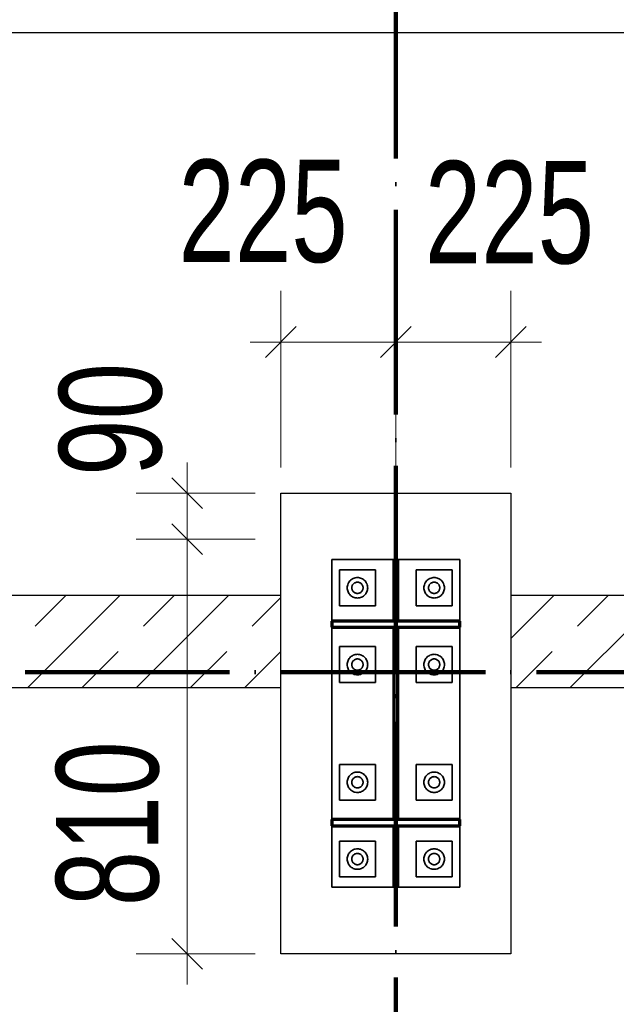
# Model space of a CAD drawing. Header units: millimetres. Extents: x 0 to 60000, y 0 to 29700.
# Tile 61 of 86: x 23349 to 24516, y 21126 to 23050. Entities that reach past the tile are written whole.
import ezdxf

# ---------------------------------------------------------------- set-up
doc = ezdxf.new("R2010")
doc.units = ezdxf.units.MM
for name, pattern in [('ALL_S16', [170, 100, -70]), ('STRICHPUNKT2_S11', [500, 400, -50, 0, -50]), ('STRICHPUNKT2_S5', [1100, 800, -100, 100, -100]), ('VERDECKT2_S2', [270, 200, -70])]:
    doc.linetypes.add(name, pattern=pattern)
for name, color, linetype, lineweight in [('AS_Blachy', 7, 'Continuous', 25), ('Ogólne', 7, 'Continuous', 25), ('Osie', 30, 'STRICHPUNKT2_S5', 18), ('Standard', 7, 'Continuous', 25), ('Ściana nośna', 7, 'Continuous', 70)]:
    doc.layers.add(name, color=color, linetype=linetype, lineweight=lineweight)
doc.styles.add('ARIAL', font='ARIAL.TTF')

msp = doc.modelspace()

# ---------------------------------------------------------------- linework, layer by layer
at = {"layer": 'AS_Blachy', "color": 30, "linetype": 'Continuous', "lineweight": 70, "transparency": 33554687}
for p, q in [((23960, 21874.8), (23960, 21862.8)), ((24210, 21874.8), (23960, 21874.8)), ((24210, 21862.8), (24210, 21874.8)), ((23960, 21862.8), (24081, 21862.8)), ((24081, 21862.8), (24081, 21486.8)), ((24089, 21862.8), (24210, 21862.8)), ((24089, 21486.8), (24089, 21862.8)), ((23960, 21486.8), (23960, 21474.8)), ((24081, 21486.8), (23960, 21486.8)), ((23960, 21474.8), (24210, 21474.8)), ((24210, 21486.8), (24089, 21486.8)), ((24210, 21474.8), (24210, 21486.8))]:
    msp.add_line(p, q, dxfattribs=at)
at = {"layer": 'Ogólne', "color": 4, "linetype": 'Continuous', "lineweight": 13, "transparency": 33554687}
for p, q in [((23860, 22420), (23860, 22520)), ((24085, 22420), (24085, 22520)), ((24310, 22420), (24310, 22520)), ((23830, 22390), (23890, 22450)), ((24055, 22390), (24115, 22450)), ((24280, 22390), (24340, 22450)), ((23860, 22420), (23800, 22420)), ((23860, 22420), (23860, 22320)), ((23860, 22420), (24085, 22420)), ((24085, 22420), (24085, 22320)), ((24085, 22420), (24085, 22174.8)), ((24085, 22420), (24310, 22420)), ((24310, 22420), (24310, 22320)), ((24310, 22420), (24310, 22174.8)), ((24310, 22420), (24370, 22420)), ((23677, 22124.8), (23677, 22184.8)), ((23707, 22094.8), (23647, 22154.8)), ((23677, 22124.8), (23577, 22124.8)), ((23677, 22124.8), (23777, 22124.8)), ((23677, 22124.8), (23810, 22124.8)), ((23677, 22034.7), (23677, 22124.8)), ((23707, 22004.7), (23647, 22064.7)), ((23677, 22034.7), (23577, 22034.7)), ((23677, 22034.7), (23777, 22034.7)), ((23677, 22034.7), (23810, 22034.7)), ((23677, 21224.8), (23677, 22034.7)), ((23707, 21194.8), (23647, 21254.8)), ((23677, 21224.8), (23577, 21224.8)), ((23677, 21224.8), (23777, 21224.8)), ((23677, 21224.8), (23677, 21164.8))]:
    msp.add_line(p, q, dxfattribs=at)
for points in [[(23860, 22420), (23860, 22347.6), (23860, 22347.6), (23860, 22174.8)], [(23677, 21224.8), (23736.9, 21224.8), (23736.9, 21224.8), (23810, 21224.8)]]:
    msp.add_lwpolyline(points, dxfattribs=at)
at = {"layer": 'Osie', "color": 1, "linetype": 'STRICHPUNKT2_S11', "lineweight": 140, "transparency": 33554687}
for p, q in [((24085, 4274.8), (24085, 25274.8)), ((3356, 21774.8), (44814, 21774.8))]:
    msp.add_line(p, q, dxfattribs=at)
at = {"layer": 'Standard', "color": 3, "linetype": 'Continuous', "lineweight": 25, "transparency": 33554687}
for p, q in [((23185, 23024.8), (24985, 23024.8)), ((23860, 21924.8), (23860, 22124.8)), ((23860, 22124.8), (24310, 22124.8)), ((24310, 22124.8), (24310, 21924.8)), ((23860, 21224.8), (23860, 21744.8)), ((24310, 21744.8), (24310, 21224.8)), ((24310, 21224.8), (23860, 21224.8))]:
    msp.add_line(p, q, dxfattribs=at)
at = {"layer": 'Standard', "color": 8, "linetype": 'Continuous', "lineweight": 35, "transparency": 33554687}
for p, q in [((23960, 21874.8), (23960, 21994.8)), ((23960, 21994.8), (24080, 21994.8)), ((24080, 21994.8), (24080, 21914.8)), ((24080, 21994.8), (24090, 21994.8)), ((24090, 21994.8), (24210, 21994.8)), ((24090, 21994.8), (24090, 21914.8)), ((24210, 21994.8), (24210, 21874.8)), ((23975, 21904.8), (23975, 21974.8)), ((23975, 21974.8), (24045, 21974.8)), ((24045, 21974.8), (24045, 21904.8)), ((24125, 21904.8), (24125, 21974.8)), ((24125, 21974.8), (24195, 21974.8)), ((24195, 21974.8), (24195, 21904.8)), ((24007.7, 21950.5), (24006.6, 21950.2)), ((24008.8, 21950.7), (24007.7, 21950.5)), ((24010, 21950.8), (24008.8, 21950.7)), ((24011.1, 21950.7), (24010, 21950.8)), ((24012.3, 21950.5), (24011.1, 21950.7)), ((24013.4, 21950.2), (24012.3, 21950.5)), ((24157.7, 21950.5), (24156.6, 21950.2)), ((24158.8, 21950.7), (24157.7, 21950.5)), ((24160, 21950.8), (24158.8, 21950.7)), ((24161.1, 21950.7), (24160, 21950.8)), ((24162.3, 21950.5), (24161.1, 21950.7)), ((24163.4, 21950.2), (24162.3, 21950.5)), ((23999.2, 21942.1), (23999, 21940.9)), ((23999, 21940.9), (23999, 21939.8)), ((23999, 21939.8), (23999, 21938.6)), ((23999, 21938.6), (23999.2, 21937.5)), ((23999.5, 21943.2), (23999.2, 21942.1)), ((23999.2, 21937.5), (23999.5, 21936.4)), ((23999.9, 21944.2), (23999.5, 21943.2)), ((23999.5, 21936.4), (23999.9, 21935.3)), ((24000.5, 21945.3), (23999.9, 21944.2)), ((23999.9, 21935.3), (24000.5, 21934.3)), ((24001.1, 21946.2), (24000.5, 21945.3)), ((24000.5, 21934.3), (24001.1, 21933.3)), ((24001.8, 21947.1), (24001.1, 21946.2)), ((24001.1, 21933.3), (24001.8, 21932.4)), ((24002.6, 21947.9), (24001.8, 21947.1)), ((24001.8, 21932.4), (24002.6, 21931.6)), ((24003.5, 21948.7), (24002.6, 21947.9)), ((24002.6, 21931.6), (24003.5, 21930.9)), ((24004.5, 21949.3), (24003.5, 21948.7)), ((24005.5, 21949.8), (24004.5, 21949.3)), ((24006.6, 21950.2), (24005.5, 21949.8)), ((24014.5, 21949.8), (24013.4, 21950.2)), ((24015.5, 21949.3), (24014.5, 21949.8)), ((24016.4, 21948.7), (24015.5, 21949.3)), ((24017.3, 21947.9), (24016.4, 21948.7)), ((24016.4, 21930.9), (24017.3, 21931.6)), ((24018.2, 21947.1), (24017.3, 21947.9)), ((24017.3, 21931.6), (24018.2, 21932.4)), ((24018.9, 21946.2), (24018.2, 21947.1)), ((24018.2, 21932.4), (24018.9, 21933.3)), ((24019.5, 21945.3), (24018.9, 21946.2)), ((24018.9, 21933.3), (24019.5, 21934.3)), ((24020, 21944.2), (24019.5, 21945.3)), ((24019.5, 21934.3), (24020, 21935.3)), ((24020.4, 21943.2), (24020, 21944.2)), ((24020, 21935.3), (24020.4, 21936.4)), ((24020.7, 21942.1), (24020.4, 21943.2)), ((24020.4, 21936.4), (24020.7, 21937.5)), ((24020.9, 21940.9), (24020.7, 21942.1)), ((24020.7, 21937.5), (24020.9, 21938.6)), ((24021, 21939.8), (24020.9, 21940.9)), ((24020.9, 21938.6), (24021, 21939.8)), ((24149.2, 21942.1), (24149, 21940.9)), ((24149, 21940.9), (24149, 21939.8)), ((24149, 21939.8), (24149, 21938.6)), ((24149, 21938.6), (24149.2, 21937.5)), ((24149.5, 21943.2), (24149.2, 21942.1)), ((24149.2, 21937.5), (24149.5, 21936.4)), ((24149.9, 21944.2), (24149.5, 21943.2)), ((24149.5, 21936.4), (24149.9, 21935.3)), ((24150.5, 21945.3), (24149.9, 21944.2)), ((24149.9, 21935.3), (24150.5, 21934.3)), ((24151.1, 21946.2), (24150.5, 21945.3)), ((24150.5, 21934.3), (24151.1, 21933.3)), ((24151.8, 21947.1), (24151.1, 21946.2)), ((24151.1, 21933.3), (24151.8, 21932.4)), ((24152.6, 21947.9), (24151.8, 21947.1)), ((24151.8, 21932.4), (24152.6, 21931.6)), ((24153.5, 21948.7), (24152.6, 21947.9)), ((24152.6, 21931.6), (24153.5, 21930.9)), ((24154.5, 21949.3), (24153.5, 21948.7)), ((24155.5, 21949.8), (24154.5, 21949.3)), ((24156.6, 21950.2), (24155.5, 21949.8)), ((24164.4, 21949.8), (24163.4, 21950.2)), ((24165.5, 21949.3), (24164.4, 21949.8)), ((24166.4, 21948.7), (24165.5, 21949.3)), ((24167.3, 21947.9), (24166.4, 21948.7)), ((24166.4, 21930.9), (24167.3, 21931.6)), ((24168.2, 21947.1), (24167.3, 21947.9)), ((24167.3, 21931.6), (24168.2, 21932.4)), ((24168.9, 21946.2), (24168.2, 21947.1)), ((24168.2, 21932.4), (24168.9, 21933.3)), ((24169.5, 21945.3), (24168.9, 21946.2)), ((24168.9, 21933.3), (24169.5, 21934.3)), ((24170, 21944.2), (24169.5, 21945.3)), ((24169.5, 21934.3), (24170, 21935.3)), ((24170.4, 21943.2), (24170, 21944.2)), ((24170, 21935.3), (24170.4, 21936.4)), ((24170.7, 21942.1), (24170.4, 21943.2)), ((24170.4, 21936.4), (24170.7, 21937.5)), ((24170.9, 21940.9), (24170.7, 21942.1)), ((24170.7, 21937.5), (24170.9, 21938.6)), ((24171, 21939.8), (24170.9, 21940.9)), ((24170.9, 21938.6), (24171, 21939.8)), ((24003.5, 21930.9), (24004.5, 21930.2)), ((24004.5, 21930.2), (24005.5, 21929.7)), ((24005.5, 21929.7), (24006.6, 21929.3)), ((24006.6, 21929.3), (24007.7, 21929)), ((24007.7, 21929), (24008.8, 21928.8)), ((24008.8, 21928.8), (24010, 21928.8)), ((24010, 21928.8), (24011.1, 21928.8)), ((24011.1, 21928.8), (24012.3, 21929)), ((24012.3, 21929), (24013.4, 21929.3)), ((24013.4, 21929.3), (24014.5, 21929.7)), ((24014.5, 21929.7), (24015.5, 21930.2)), ((24015.5, 21930.2), (24016.4, 21930.9)), ((24080, 21914.8), (24080, 21874.8)), ((24080, 21914.8), (24090, 21914.8)), ((24090, 21914.8), (24090, 21874.8)), ((24153.5, 21930.9), (24154.5, 21930.2)), ((24154.5, 21930.2), (24155.5, 21929.7)), ((24155.5, 21929.7), (24156.6, 21929.3)), ((24156.6, 21929.3), (24157.7, 21929)), ((24157.7, 21929), (24158.8, 21928.8)), ((24158.8, 21928.8), (24160, 21928.8)), ((24160, 21928.8), (24161.1, 21928.8)), ((24161.1, 21928.8), (24162.3, 21929)), ((24162.3, 21929), (24163.4, 21929.3)), ((24163.4, 21929.3), (24164.4, 21929.7)), ((24164.4, 21929.7), (24165.5, 21930.2)), ((24165.5, 21930.2), (24166.4, 21930.9)), ((24045, 21904.8), (23975, 21904.8)), ((24195, 21904.8), (24125, 21904.8)), ((23960, 21486.8), (23960, 21862.8)), ((24210, 21862.8), (24210, 21486.8)), ((23975, 21754.8), (23975, 21824.8)), ((23975, 21824.8), (24045, 21824.8)), ((24045, 21824.8), (24045, 21754.8)), ((24125, 21754.8), (24125, 21824.8)), ((24125, 21824.8), (24195, 21824.8)), ((24195, 21824.8), (24195, 21754.8)), ((24001.8, 21797.1), (24001.1, 21796.2)), ((24002.6, 21797.9), (24001.8, 21797.1)), ((24003.5, 21798.7), (24002.6, 21797.9)), ((24004.5, 21799.3), (24003.5, 21798.7)), ((24005.5, 21799.8), (24004.5, 21799.3)), ((24006.6, 21800.2), (24005.5, 21799.8)), ((24007.7, 21800.5), (24006.6, 21800.2)), ((24008.8, 21800.7), (24007.7, 21800.5)), ((24010, 21800.8), (24008.8, 21800.7)), ((24011.1, 21800.7), (24010, 21800.8)), ((24012.3, 21800.5), (24011.1, 21800.7)), ((24013.4, 21800.2), (24012.3, 21800.5)), ((24014.5, 21799.8), (24013.4, 21800.2)), ((24015.5, 21799.3), (24014.5, 21799.8)), ((24016.4, 21798.7), (24015.5, 21799.3)), ((24017.3, 21797.9), (24016.4, 21798.7)), ((24018.2, 21797.1), (24017.3, 21797.9)), ((24018.9, 21796.2), (24018.2, 21797.1)), ((24151.8, 21797.1), (24151.1, 21796.2)), ((24152.6, 21797.9), (24151.8, 21797.1)), ((24153.5, 21798.7), (24152.6, 21797.9)), ((24154.5, 21799.3), (24153.5, 21798.7)), ((24155.5, 21799.8), (24154.5, 21799.3)), ((24156.6, 21800.2), (24155.5, 21799.8)), ((24157.7, 21800.5), (24156.6, 21800.2)), ((24158.8, 21800.7), (24157.7, 21800.5)), ((24160, 21800.8), (24158.8, 21800.7)), ((24161.1, 21800.7), (24160, 21800.8)), ((24162.3, 21800.5), (24161.1, 21800.7)), ((24163.4, 21800.2), (24162.3, 21800.5)), ((24164.4, 21799.8), (24163.4, 21800.2)), ((24165.5, 21799.3), (24164.4, 21799.8)), ((24166.4, 21798.7), (24165.5, 21799.3)), ((24167.3, 21797.9), (24166.4, 21798.7)), ((24168.2, 21797.1), (24167.3, 21797.9)), ((24168.9, 21796.2), (24168.2, 21797.1)), ((23999.2, 21792.1), (23999, 21790.9)), ((23999, 21790.9), (23999, 21789.8)), ((23999, 21789.8), (23999, 21788.6)), ((23999, 21788.6), (23999.2, 21787.5)), ((23999.5, 21793.2), (23999.2, 21792.1)), ((23999.2, 21787.5), (23999.5, 21786.4)), ((23999.9, 21794.2), (23999.5, 21793.2)), ((23999.5, 21786.4), (23999.9, 21785.3)), ((24000.5, 21795.3), (23999.9, 21794.2)), ((23999.9, 21785.3), (24000.5, 21784.3)), ((24001.1, 21796.2), (24000.5, 21795.3)), ((24000.5, 21784.3), (24001.1, 21783.3)), ((24001.1, 21783.3), (24001.8, 21782.4)), ((24001.8, 21782.4), (24002.6, 21781.6)), ((24002.6, 21781.6), (24003.5, 21780.9)), ((24003.5, 21780.9), (24004.5, 21780.2)), ((24004.5, 21780.2), (24005.5, 21779.7)), ((24005.5, 21779.7), (24006.6, 21779.3)), ((24006.6, 21779.3), (24007.7, 21779)), ((24007.7, 21779), (24008.8, 21778.8)), ((24008.8, 21778.8), (24010, 21778.8)), ((24010, 21778.8), (24011.1, 21778.8)), ((24011.1, 21778.8), (24012.3, 21779)), ((24012.3, 21779), (24013.4, 21779.3)), ((24013.4, 21779.3), (24014.5, 21779.7)), ((24014.5, 21779.7), (24015.5, 21780.2)), ((24015.5, 21780.2), (24016.4, 21780.9)), ((24016.4, 21780.9), (24017.3, 21781.6)), ((24017.3, 21781.6), (24018.2, 21782.4)), ((24018.2, 21782.4), (24018.9, 21783.3)), ((24019.5, 21795.3), (24018.9, 21796.2)), ((24018.9, 21783.3), (24019.5, 21784.3)), ((24020, 21794.2), (24019.5, 21795.3)), ((24019.5, 21784.3), (24020, 21785.3)), ((24020.4, 21793.2), (24020, 21794.2)), ((24020, 21785.3), (24020.4, 21786.4)), ((24020.7, 21792.1), (24020.4, 21793.2)), ((24020.4, 21786.4), (24020.7, 21787.5)), ((24020.9, 21790.9), (24020.7, 21792.1)), ((24020.7, 21787.5), (24020.9, 21788.6)), ((24021, 21789.8), (24020.9, 21790.9)), ((24020.9, 21788.6), (24021, 21789.8)), ((24149.2, 21792.1), (24149, 21790.9)), ((24149, 21790.9), (24149, 21789.8)), ((24149, 21789.8), (24149, 21788.6)), ((24149, 21788.6), (24149.2, 21787.5)), ((24149.5, 21793.2), (24149.2, 21792.1)), ((24149.2, 21787.5), (24149.5, 21786.4)), ((24149.9, 21794.2), (24149.5, 21793.2)), ((24149.5, 21786.4), (24149.9, 21785.3)), ((24150.5, 21795.3), (24149.9, 21794.2)), ((24149.9, 21785.3), (24150.5, 21784.3)), ((24151.1, 21796.2), (24150.5, 21795.3)), ((24150.5, 21784.3), (24151.1, 21783.3)), ((24151.1, 21783.3), (24151.8, 21782.4)), ((24151.8, 21782.4), (24152.6, 21781.6)), ((24152.6, 21781.6), (24153.5, 21780.9)), ((24153.5, 21780.9), (24154.5, 21780.2)), ((24154.5, 21780.2), (24155.5, 21779.7)), ((24155.5, 21779.7), (24156.6, 21779.3)), ((24156.6, 21779.3), (24157.7, 21779)), ((24157.7, 21779), (24158.8, 21778.8)), ((24158.8, 21778.8), (24160, 21778.8)), ((24160, 21778.8), (24161.1, 21778.8)), ((24161.1, 21778.8), (24162.3, 21779)), ((24162.3, 21779), (24163.4, 21779.3)), ((24163.4, 21779.3), (24164.4, 21779.7)), ((24164.4, 21779.7), (24165.5, 21780.2)), ((24165.5, 21780.2), (24166.4, 21780.9)), ((24166.4, 21780.9), (24167.3, 21781.6)), ((24167.3, 21781.6), (24168.2, 21782.4)), ((24168.2, 21782.4), (24168.9, 21783.3)), ((24169.5, 21795.3), (24168.9, 21796.2)), ((24168.9, 21783.3), (24169.5, 21784.3)), ((24170, 21794.2), (24169.5, 21795.3)), ((24169.5, 21784.3), (24170, 21785.3)), ((24170.4, 21793.2), (24170, 21794.2)), ((24170, 21785.3), (24170.4, 21786.4)), ((24170.7, 21792.1), (24170.4, 21793.2)), ((24170.4, 21786.4), (24170.7, 21787.5)), ((24170.9, 21790.9), (24170.7, 21792.1)), ((24170.7, 21787.5), (24170.9, 21788.6)), ((24171, 21789.8), (24170.9, 21790.9)), ((24170.9, 21788.6), (24171, 21789.8)), ((24045, 21754.8), (23975, 21754.8)), ((24195, 21754.8), (24125, 21754.8)), ((23975, 21524.8), (23975, 21594.8)), ((23975, 21594.8), (24045, 21594.8)), ((24045, 21594.8), (24045, 21524.8)), ((24125, 21524.8), (24125, 21594.8)), ((24125, 21594.8), (24195, 21594.8)), ((24195, 21594.8), (24195, 21524.8)), ((24001.1, 21566.2), (24000.5, 21565.3)), ((24001.8, 21567.1), (24001.1, 21566.2)), ((24002.6, 21568), (24001.8, 21567.1)), ((24003.5, 21568.7), (24002.6, 21568)), ((24004.5, 21569.3), (24003.5, 21568.7)), ((24005.5, 21569.8), (24004.5, 21569.3)), ((24006.6, 21570.2), (24005.5, 21569.8)), ((24007.7, 21570.5), (24006.6, 21570.2)), ((24008.8, 21570.7), (24007.7, 21570.5)), ((24010, 21570.8), (24008.8, 21570.7)), ((24011.1, 21570.7), (24010, 21570.8)), ((24012.3, 21570.5), (24011.1, 21570.7)), ((24013.4, 21570.2), (24012.3, 21570.5)), ((24014.5, 21569.8), (24013.4, 21570.2)), ((24015.5, 21569.3), (24014.5, 21569.8)), ((24016.4, 21568.7), (24015.5, 21569.3)), ((24017.3, 21568), (24016.4, 21568.7)), ((24018.2, 21567.1), (24017.3, 21568)), ((24018.9, 21566.2), (24018.2, 21567.1)), ((24019.5, 21565.3), (24018.9, 21566.2)), ((24151.1, 21566.2), (24150.5, 21565.3)), ((24151.8, 21567.1), (24151.1, 21566.2)), ((24152.6, 21568), (24151.8, 21567.1)), ((24153.5, 21568.7), (24152.6, 21568)), ((24154.5, 21569.3), (24153.5, 21568.7)), ((24155.5, 21569.8), (24154.5, 21569.3)), ((24156.6, 21570.2), (24155.5, 21569.8)), ((24157.7, 21570.5), (24156.6, 21570.2)), ((24158.8, 21570.7), (24157.7, 21570.5)), ((24160, 21570.8), (24158.8, 21570.7)), ((24161.1, 21570.7), (24160, 21570.8)), ((24162.3, 21570.5), (24161.1, 21570.7)), ((24163.4, 21570.2), (24162.3, 21570.5)), ((24164.4, 21569.8), (24163.4, 21570.2)), ((24165.5, 21569.3), (24164.4, 21569.8)), ((24166.4, 21568.7), (24165.5, 21569.3)), ((24167.3, 21568), (24166.4, 21568.7)), ((24168.2, 21567.1), (24167.3, 21568)), ((24168.9, 21566.2), (24168.2, 21567.1)), ((24169.5, 21565.3), (24168.9, 21566.2)), ((23999.2, 21562.1), (23999, 21560.9)), ((23999, 21560.9), (23999, 21559.8)), ((23999, 21559.8), (23999, 21558.6)), ((23999, 21558.6), (23999.2, 21557.5)), ((23999.5, 21563.2), (23999.2, 21562.1)), ((23999.2, 21557.5), (23999.5, 21556.4)), ((23999.9, 21564.2), (23999.5, 21563.2)), ((23999.5, 21556.4), (23999.9, 21555.3)), ((24000.5, 21565.3), (23999.9, 21564.2)), ((23999.9, 21555.3), (24000.5, 21554.3)), ((24000.5, 21554.3), (24001.1, 21553.3)), ((24001.1, 21553.3), (24001.8, 21552.4)), ((24001.8, 21552.4), (24002.6, 21551.6)), ((24002.6, 21551.6), (24003.5, 21550.9)), ((24003.5, 21550.9), (24004.5, 21550.2)), ((24004.5, 21550.2), (24005.5, 21549.7)), ((24005.5, 21549.7), (24006.6, 21549.3)), ((24006.6, 21549.3), (24007.7, 21549)), ((24007.7, 21549), (24008.8, 21548.8)), ((24008.8, 21548.8), (24010, 21548.8)), ((24010, 21548.8), (24011.1, 21548.8)), ((24011.1, 21548.8), (24012.3, 21549)), ((24012.3, 21549), (24013.4, 21549.3)), ((24013.4, 21549.3), (24014.5, 21549.7)), ((24014.5, 21549.7), (24015.5, 21550.2)), ((24015.5, 21550.2), (24016.4, 21550.9)), ((24016.4, 21550.9), (24017.3, 21551.6)), ((24017.3, 21551.6), (24018.2, 21552.4)), ((24018.2, 21552.4), (24018.9, 21553.3)), ((24018.9, 21553.3), (24019.5, 21554.3)), ((24020, 21564.2), (24019.5, 21565.3)), ((24019.5, 21554.3), (24020, 21555.3)), ((24020.4, 21563.2), (24020, 21564.2)), ((24020, 21555.3), (24020.4, 21556.4)), ((24020.7, 21562.1), (24020.4, 21563.2)), ((24020.4, 21556.4), (24020.7, 21557.5)), ((24020.9, 21560.9), (24020.7, 21562.1)), ((24020.7, 21557.5), (24020.9, 21558.6)), ((24021, 21559.8), (24020.9, 21560.9)), ((24020.9, 21558.6), (24021, 21559.8)), ((24149.2, 21562.1), (24149, 21560.9)), ((24149, 21560.9), (24149, 21559.8)), ((24149, 21559.8), (24149, 21558.6)), ((24149, 21558.6), (24149.2, 21557.5)), ((24149.5, 21563.2), (24149.2, 21562.1)), ((24149.2, 21557.5), (24149.5, 21556.4)), ((24149.9, 21564.2), (24149.5, 21563.2)), ((24149.5, 21556.4), (24149.9, 21555.3)), ((24150.5, 21565.3), (24149.9, 21564.2)), ((24149.9, 21555.3), (24150.5, 21554.3)), ((24150.5, 21554.3), (24151.1, 21553.3)), ((24151.1, 21553.3), (24151.8, 21552.4)), ((24151.8, 21552.4), (24152.6, 21551.6)), ((24152.6, 21551.6), (24153.5, 21550.9)), ((24153.5, 21550.9), (24154.5, 21550.2)), ((24154.5, 21550.2), (24155.5, 21549.7)), ((24155.5, 21549.7), (24156.6, 21549.3)), ((24156.6, 21549.3), (24157.7, 21549)), ((24157.7, 21549), (24158.8, 21548.8)), ((24158.8, 21548.8), (24160, 21548.8)), ((24160, 21548.8), (24161.1, 21548.8)), ((24161.1, 21548.8), (24162.3, 21549)), ((24162.3, 21549), (24163.4, 21549.3)), ((24163.4, 21549.3), (24164.4, 21549.7)), ((24164.4, 21549.7), (24165.5, 21550.2)), ((24165.5, 21550.2), (24166.4, 21550.9)), ((24166.4, 21550.9), (24167.3, 21551.6)), ((24167.3, 21551.6), (24168.2, 21552.4)), ((24168.2, 21552.4), (24168.9, 21553.3)), ((24168.9, 21553.3), (24169.5, 21554.3)), ((24170, 21564.2), (24169.5, 21565.3)), ((24169.5, 21554.3), (24170, 21555.3)), ((24170.4, 21563.2), (24170, 21564.2)), ((24170, 21555.3), (24170.4, 21556.4)), ((24170.7, 21562.1), (24170.4, 21563.2)), ((24170.4, 21556.4), (24170.7, 21557.5)), ((24170.9, 21560.9), (24170.7, 21562.1)), ((24170.7, 21557.5), (24170.9, 21558.6)), ((24171, 21559.8), (24170.9, 21560.9)), ((24170.9, 21558.6), (24171, 21559.8)), ((24045, 21524.8), (23975, 21524.8)), ((24195, 21524.8), (24125, 21524.8)), ((23960, 21354.8), (23960, 21474.8)), ((24080, 21474.8), (24080, 21434.8)), ((24090, 21474.8), (24090, 21434.8)), ((24210, 21474.8), (24210, 21354.8)), ((23975, 21374.8), (23975, 21444.8)), ((23975, 21444.8), (24045, 21444.8)), ((24045, 21444.8), (24045, 21374.8)), ((24080, 21434.8), (24080, 21354.8)), ((24080, 21434.8), (24090, 21434.8)), ((24090, 21434.8), (24090, 21354.8)), ((24125, 21374.8), (24125, 21444.8)), ((24125, 21444.8), (24195, 21444.8)), ((24195, 21444.8), (24195, 21374.8)), ((23999.2, 21412.1), (23999, 21410.9)), ((23999.5, 21413.2), (23999.2, 21412.1)), ((23999.9, 21414.2), (23999.5, 21413.2)), ((24000.5, 21415.3), (23999.9, 21414.2)), ((24001.1, 21416.2), (24000.5, 21415.3)), ((24001.8, 21417.1), (24001.1, 21416.2)), ((24002.6, 21417.9), (24001.8, 21417.1)), ((24003.5, 21418.7), (24002.6, 21417.9)), ((24004.5, 21419.3), (24003.5, 21418.7)), ((24005.5, 21419.8), (24004.5, 21419.3)), ((24006.6, 21420.2), (24005.5, 21419.8)), ((24007.7, 21420.5), (24006.6, 21420.2)), ((24008.8, 21420.7), (24007.7, 21420.5)), ((24010, 21420.8), (24008.8, 21420.7)), ((24011.1, 21420.7), (24010, 21420.8)), ((24012.3, 21420.5), (24011.1, 21420.7)), ((24013.4, 21420.2), (24012.3, 21420.5)), ((24014.5, 21419.8), (24013.4, 21420.2)), ((24015.5, 21419.3), (24014.5, 21419.8)), ((24016.4, 21418.7), (24015.5, 21419.3)), ((24017.3, 21417.9), (24016.4, 21418.7)), ((24018.2, 21417.1), (24017.3, 21417.9)), ((24018.9, 21416.2), (24018.2, 21417.1)), ((24019.5, 21415.3), (24018.9, 21416.2)), ((24020, 21414.2), (24019.5, 21415.3)), ((24020.4, 21413.2), (24020, 21414.2)), ((24020.7, 21412.1), (24020.4, 21413.2)), ((24020.9, 21410.9), (24020.7, 21412.1)), ((24149.2, 21412.1), (24149, 21410.9)), ((24149.5, 21413.2), (24149.2, 21412.1)), ((24149.9, 21414.2), (24149.5, 21413.2)), ((24150.5, 21415.3), (24149.9, 21414.2)), ((24151.1, 21416.2), (24150.5, 21415.3)), ((24151.8, 21417.1), (24151.1, 21416.2)), ((24152.6, 21417.9), (24151.8, 21417.1)), ((24153.5, 21418.7), (24152.6, 21417.9)), ((24154.5, 21419.3), (24153.5, 21418.7)), ((24155.5, 21419.8), (24154.5, 21419.3)), ((24156.6, 21420.2), (24155.5, 21419.8)), ((24157.7, 21420.5), (24156.6, 21420.2)), ((24158.8, 21420.7), (24157.7, 21420.5)), ((24160, 21420.8), (24158.8, 21420.7)), ((24161.1, 21420.7), (24160, 21420.8)), ((24162.3, 21420.5), (24161.1, 21420.7)), ((24163.4, 21420.2), (24162.3, 21420.5)), ((24164.4, 21419.8), (24163.4, 21420.2)), ((24165.5, 21419.3), (24164.4, 21419.8)), ((24166.4, 21418.7), (24165.5, 21419.3)), ((24167.3, 21417.9), (24166.4, 21418.7)), ((24168.2, 21417.1), (24167.3, 21417.9)), ((24168.9, 21416.2), (24168.2, 21417.1)), ((24169.5, 21415.3), (24168.9, 21416.2)), ((24170, 21414.2), (24169.5, 21415.3)), ((24170.4, 21413.2), (24170, 21414.2)), ((24170.7, 21412.1), (24170.4, 21413.2)), ((24170.9, 21410.9), (24170.7, 21412.1)), ((23999, 21410.9), (23999, 21409.8)), ((23999, 21409.8), (23999, 21408.6)), ((23999, 21408.6), (23999.2, 21407.5)), ((23999.2, 21407.5), (23999.5, 21406.4)), ((23999.5, 21406.4), (23999.9, 21405.3)), ((23999.9, 21405.3), (24000.5, 21404.3)), ((24000.5, 21404.3), (24001.1, 21403.3)), ((24001.1, 21403.3), (24001.8, 21402.4)), ((24001.8, 21402.4), (24002.6, 21401.6)), ((24002.6, 21401.6), (24003.5, 21400.9)), ((24003.5, 21400.9), (24004.5, 21400.2)), ((24004.5, 21400.2), (24005.5, 21399.7)), ((24005.5, 21399.7), (24006.6, 21399.3)), ((24006.6, 21399.3), (24007.7, 21399)), ((24007.7, 21399), (24008.8, 21398.8)), ((24008.8, 21398.8), (24010, 21398.8)), ((24010, 21398.8), (24011.1, 21398.8)), ((24011.1, 21398.8), (24012.3, 21399)), ((24012.3, 21399), (24013.4, 21399.3)), ((24013.4, 21399.3), (24014.5, 21399.7)), ((24014.5, 21399.7), (24015.5, 21400.2)), ((24015.5, 21400.2), (24016.4, 21400.9)), ((24016.4, 21400.9), (24017.3, 21401.6)), ((24017.3, 21401.6), (24018.2, 21402.4)), ((24018.2, 21402.4), (24018.9, 21403.3)), ((24018.9, 21403.3), (24019.5, 21404.3)), ((24019.5, 21404.3), (24020, 21405.3)), ((24020, 21405.3), (24020.4, 21406.4)), ((24020.4, 21406.4), (24020.7, 21407.5)), ((24020.7, 21407.5), (24020.9, 21408.6)), ((24021, 21409.8), (24020.9, 21410.9)), ((24020.9, 21408.6), (24021, 21409.8)), ((24149, 21410.9), (24149, 21409.8)), ((24149, 21409.8), (24149, 21408.6)), ((24149, 21408.6), (24149.2, 21407.5)), ((24149.2, 21407.5), (24149.5, 21406.4)), ((24149.5, 21406.4), (24149.9, 21405.3)), ((24149.9, 21405.3), (24150.5, 21404.3)), ((24150.5, 21404.3), (24151.1, 21403.3)), ((24151.1, 21403.3), (24151.8, 21402.4)), ((24151.8, 21402.4), (24152.6, 21401.6)), ((24152.6, 21401.6), (24153.5, 21400.9)), ((24153.5, 21400.9), (24154.5, 21400.2)), ((24154.5, 21400.2), (24155.5, 21399.7)), ((24155.5, 21399.7), (24156.6, 21399.3)), ((24156.6, 21399.3), (24157.7, 21399)), ((24157.7, 21399), (24158.8, 21398.8)), ((24158.8, 21398.8), (24160, 21398.8)), ((24160, 21398.8), (24161.1, 21398.8)), ((24161.1, 21398.8), (24162.3, 21399)), ((24162.3, 21399), (24163.4, 21399.3)), ((24163.4, 21399.3), (24164.4, 21399.7)), ((24164.4, 21399.7), (24165.5, 21400.2)), ((24165.5, 21400.2), (24166.4, 21400.9)), ((24166.4, 21400.9), (24167.3, 21401.6)), ((24167.3, 21401.6), (24168.2, 21402.4)), ((24168.2, 21402.4), (24168.9, 21403.3)), ((24168.9, 21403.3), (24169.5, 21404.3)), ((24169.5, 21404.3), (24170, 21405.3)), ((24170, 21405.3), (24170.4, 21406.4)), ((24170.4, 21406.4), (24170.7, 21407.5)), ((24170.7, 21407.5), (24170.9, 21408.6)), ((24171, 21409.8), (24170.9, 21410.9)), ((24170.9, 21408.6), (24171, 21409.8)), ((24045, 21374.8), (23975, 21374.8)), ((24195, 21374.8), (24125, 21374.8)), ((24080, 21354.8), (23960, 21354.8)), ((24080, 21354.8), (24090, 21354.8)), ((24210, 21354.8), (24090, 21354.8))]:
    msp.add_line(p, q, dxfattribs=at)
at = {"layer": 'Standard', "color": 8, "linetype": 'VERDECKT2_S2', "lineweight": 35, "transparency": 33554687}
for p, q in [((23993.8, 21951.5), (23992.7, 21949.8)), ((23995.1, 21953.1), (23993.8, 21951.5)), ((23996.6, 21954.6), (23995.1, 21953.1)), ((23998.2, 21956), (23996.6, 21954.6)), ((24000, 21957.1), (23998.2, 21956)), ((24001.8, 21958), (24000, 21957.1)), ((24003.8, 21958.8), (24001.8, 21958)), ((24005.8, 21959.3), (24003.8, 21958.8)), ((24007.9, 21959.7), (24005.8, 21959.3)), ((24010, 21959.8), (24007.9, 21959.7)), ((24012.1, 21959.7), (24010, 21959.8)), ((24014.1, 21959.3), (24012.1, 21959.7)), ((24016.2, 21958.8), (24014.1, 21959.3)), ((24018.1, 21958), (24016.2, 21958.8)), ((24020, 21957.1), (24018.1, 21958)), ((24021.7, 21956), (24020, 21957.1)), ((24023.4, 21954.6), (24021.7, 21956)), ((24024.8, 21953.1), (24023.4, 21954.6)), ((24026.2, 21951.5), (24024.8, 21953.1)), ((24027.3, 21949.8), (24026.2, 21951.5)), ((24143.8, 21951.5), (24142.7, 21949.8)), ((24145.1, 21953.1), (24143.8, 21951.5)), ((24146.6, 21954.6), (24145.1, 21953.1)), ((24148.2, 21956), (24146.6, 21954.6)), ((24150, 21957.1), (24148.2, 21956)), ((24151.8, 21958), (24150, 21957.1)), ((24153.8, 21958.8), (24151.8, 21958)), ((24155.8, 21959.3), (24153.8, 21958.8)), ((24157.9, 21959.7), (24155.8, 21959.3)), ((24160, 21959.8), (24157.9, 21959.7)), ((24162.1, 21959.7), (24160, 21959.8)), ((24164.1, 21959.3), (24162.1, 21959.7)), ((24166.2, 21958.8), (24164.1, 21959.3)), ((24168.1, 21958), (24166.2, 21958.8)), ((24170, 21957.1), (24168.1, 21958)), ((24171.7, 21956), (24170, 21957.1)), ((24173.4, 21954.6), (24171.7, 21956)), ((24174.8, 21953.1), (24173.4, 21954.6)), ((24176.2, 21951.5), (24174.8, 21953.1)), ((24177.3, 21949.8), (24176.2, 21951.5)), ((23990.1, 21941.9), (23990, 21939.8)), ((23990, 21939.8), (23990.1, 21937.7)), ((23990.4, 21943.9), (23990.1, 21941.9)), ((23990.1, 21937.7), (23990.4, 21935.6)), ((23991, 21945.9), (23990.4, 21943.9)), ((23990.4, 21935.6), (23991, 21933.6)), ((23991.7, 21947.9), (23991, 21945.9)), ((23991, 21933.6), (23991.7, 21931.6)), ((23992.7, 21949.8), (23991.7, 21947.9)), ((23991.7, 21931.6), (23992.7, 21929.8)), ((24028.2, 21947.9), (24027.3, 21949.8)), ((24027.3, 21929.8), (24028.2, 21931.6)), ((24029, 21945.9), (24028.2, 21947.9)), ((24028.2, 21931.6), (24029, 21933.6)), ((24029.5, 21943.9), (24029, 21945.9)), ((24029, 21933.6), (24029.5, 21935.6)), ((24029.9, 21941.9), (24029.5, 21943.9)), ((24029.5, 21935.6), (24029.9, 21937.7)), ((24030, 21939.8), (24029.9, 21941.9)), ((24029.9, 21937.7), (24030, 21939.8)), ((24140.1, 21941.9), (24140, 21939.8)), ((24140, 21939.8), (24140.1, 21937.7)), ((24140.4, 21943.9), (24140.1, 21941.9)), ((24140.1, 21937.7), (24140.4, 21935.6)), ((24141, 21945.9), (24140.4, 21943.9)), ((24140.4, 21935.6), (24141, 21933.6)), ((24141.7, 21947.9), (24141, 21945.9)), ((24141, 21933.6), (24141.7, 21931.6)), ((24142.7, 21949.8), (24141.7, 21947.9)), ((24141.7, 21931.6), (24142.7, 21929.8)), ((24178.3, 21947.9), (24177.3, 21949.8)), ((24177.3, 21929.8), (24178.3, 21931.6)), ((24179, 21945.9), (24178.3, 21947.9)), ((24178.3, 21931.6), (24179, 21933.6)), ((24179.5, 21943.9), (24179, 21945.9)), ((24179, 21933.6), (24179.5, 21935.6)), ((24179.9, 21941.9), (24179.5, 21943.9)), ((24179.5, 21935.6), (24179.9, 21937.7)), ((24180, 21939.8), (24179.9, 21941.9)), ((24179.9, 21937.7), (24180, 21939.8)), ((23992.7, 21929.8), (23993.8, 21928)), ((23993.8, 21928), (23995.1, 21926.4)), ((23995.1, 21926.4), (23996.6, 21924.9)), ((23996.6, 21924.9), (23998.2, 21923.6)), ((23998.2, 21923.6), (24000, 21922.4)), ((24000, 21922.4), (24001.8, 21921.5)), ((24001.8, 21921.5), (24003.8, 21920.8)), ((24003.8, 21920.8), (24005.8, 21920.2)), ((24005.8, 21920.2), (24007.9, 21919.9)), ((24007.9, 21919.9), (24010, 21919.8)), ((24010, 21919.8), (24012.1, 21919.9)), ((24012.1, 21919.9), (24014.1, 21920.2)), ((24014.1, 21920.2), (24016.2, 21920.8)), ((24016.2, 21920.8), (24018.1, 21921.5)), ((24018.1, 21921.5), (24020, 21922.4)), ((24020, 21922.4), (24021.7, 21923.6)), ((24021.7, 21923.6), (24023.4, 21924.9)), ((24023.4, 21924.9), (24024.8, 21926.4)), ((24024.8, 21926.4), (24026.2, 21928)), ((24026.2, 21928), (24027.3, 21929.8)), ((24142.7, 21929.8), (24143.8, 21928)), ((24143.8, 21928), (24145.1, 21926.4)), ((24145.1, 21926.4), (24146.6, 21924.9)), ((24146.6, 21924.9), (24148.2, 21923.6)), ((24148.2, 21923.6), (24150, 21922.4)), ((24150, 21922.4), (24151.8, 21921.5)), ((24151.8, 21921.5), (24153.8, 21920.8)), ((24153.8, 21920.8), (24155.8, 21920.2)), ((24155.8, 21920.2), (24157.9, 21919.9)), ((24157.9, 21919.9), (24160, 21919.8)), ((24160, 21919.8), (24162.1, 21919.9)), ((24162.1, 21919.9), (24164.1, 21920.2)), ((24164.1, 21920.2), (24166.2, 21920.8)), ((24166.2, 21920.8), (24168.1, 21921.5)), ((24168.1, 21921.5), (24170, 21922.4)), ((24170, 21922.4), (24171.7, 21923.6)), ((24171.7, 21923.6), (24173.4, 21924.9)), ((24173.4, 21924.9), (24174.8, 21926.4)), ((24174.8, 21926.4), (24176.2, 21928)), ((24176.2, 21928), (24177.3, 21929.8)), ((24080, 21884.8), (24090, 21884.8)), ((23991.7, 21797.9), (23991, 21796)), ((23992.7, 21799.8), (23991.7, 21797.9)), ((23993.8, 21801.5), (23992.7, 21799.8)), ((23995.1, 21803.2), (23993.8, 21801.5)), ((23996.6, 21804.6), (23995.1, 21803.2)), ((23998.2, 21806), (23996.6, 21804.6)), ((24000, 21807.1), (23998.2, 21806)), ((24001.8, 21808), (24000, 21807.1)), ((24003.8, 21808.8), (24001.8, 21808)), ((24005.8, 21809.3), (24003.8, 21808.8)), ((24007.9, 21809.7), (24005.8, 21809.3)), ((24010, 21809.8), (24007.9, 21809.7)), ((24012.1, 21809.7), (24010, 21809.8)), ((24014.1, 21809.3), (24012.1, 21809.7)), ((24016.2, 21808.8), (24014.1, 21809.3)), ((24018.1, 21808), (24016.2, 21808.8)), ((24020, 21807.1), (24018.1, 21808)), ((24021.7, 21806), (24020, 21807.1)), ((24023.4, 21804.6), (24021.7, 21806)), ((24024.8, 21803.2), (24023.4, 21804.6)), ((24026.2, 21801.5), (24024.8, 21803.2)), ((24027.3, 21799.8), (24026.2, 21801.5)), ((24028.2, 21797.9), (24027.3, 21799.8)), ((24029, 21796), (24028.2, 21797.9)), ((24141.7, 21797.9), (24141, 21796)), ((24142.7, 21799.8), (24141.7, 21797.9)), ((24143.8, 21801.5), (24142.7, 21799.8)), ((24145.1, 21803.2), (24143.8, 21801.5)), ((24146.6, 21804.6), (24145.1, 21803.2)), ((24148.2, 21806), (24146.6, 21804.6)), ((24150, 21807.1), (24148.2, 21806)), ((24151.8, 21808), (24150, 21807.1)), ((24153.8, 21808.8), (24151.8, 21808)), ((24155.8, 21809.3), (24153.8, 21808.8)), ((24157.9, 21809.7), (24155.8, 21809.3)), ((24160, 21809.8), (24157.9, 21809.7)), ((24162.1, 21809.7), (24160, 21809.8)), ((24164.1, 21809.3), (24162.1, 21809.7)), ((24166.2, 21808.8), (24164.1, 21809.3)), ((24168.1, 21808), (24166.2, 21808.8)), ((24170, 21807.1), (24168.1, 21808)), ((24171.7, 21806), (24170, 21807.1)), ((24173.4, 21804.6), (24171.7, 21806)), ((24174.8, 21803.2), (24173.4, 21804.6)), ((24176.2, 21801.5), (24174.8, 21803.2)), ((24177.3, 21799.8), (24176.2, 21801.5)), ((24178.3, 21797.9), (24177.3, 21799.8)), ((24179, 21796), (24178.3, 21797.9)), ((23990.1, 21791.9), (23990, 21789.8)), ((23990, 21789.8), (23990.1, 21787.7)), ((23990.4, 21793.9), (23990.1, 21791.9)), ((23990.1, 21787.7), (23990.4, 21785.6)), ((23991, 21796), (23990.4, 21793.9)), ((23990.4, 21785.6), (23991, 21783.6)), ((23991, 21783.6), (23991.7, 21781.6)), ((23991.7, 21781.6), (23992.7, 21779.8)), ((23992.7, 21779.8), (23993.8, 21778)), ((23993.8, 21778), (23995.1, 21776.4)), ((24024.8, 21776.4), (24026.2, 21778)), ((24026.2, 21778), (24027.3, 21779.8)), ((24027.3, 21779.8), (24028.2, 21781.6)), ((24028.2, 21781.6), (24029, 21783.6)), ((24029.5, 21793.9), (24029, 21796)), ((24029, 21783.6), (24029.5, 21785.6)), ((24029.9, 21791.9), (24029.5, 21793.9)), ((24029.5, 21785.6), (24029.9, 21787.7)), ((24030, 21789.8), (24029.9, 21791.9)), ((24029.9, 21787.7), (24030, 21789.8)), ((24140.1, 21791.9), (24140, 21789.8)), ((24140, 21789.8), (24140.1, 21787.7)), ((24140.4, 21793.9), (24140.1, 21791.9)), ((24140.1, 21787.7), (24140.4, 21785.6)), ((24141, 21796), (24140.4, 21793.9)), ((24140.4, 21785.6), (24141, 21783.6)), ((24141, 21783.6), (24141.7, 21781.6)), ((24141.7, 21781.6), (24142.7, 21779.8)), ((24142.7, 21779.8), (24143.8, 21778)), ((24143.8, 21778), (24145.1, 21776.4)), ((24174.8, 21776.4), (24176.2, 21778)), ((24176.2, 21778), (24177.3, 21779.8)), ((24177.3, 21779.8), (24178.3, 21781.6)), ((24178.3, 21781.6), (24179, 21783.6)), ((24179.5, 21793.9), (24179, 21796)), ((24179, 21783.6), (24179.5, 21785.6)), ((24179.9, 21791.9), (24179.5, 21793.9)), ((24179.5, 21785.6), (24179.9, 21787.7)), ((24180, 21789.8), (24179.9, 21791.9)), ((24179.9, 21787.7), (24180, 21789.8)), ((23995.1, 21776.4), (23996.6, 21774.9)), ((23996.6, 21774.9), (23998.2, 21773.6)), ((23998.2, 21773.6), (24000, 21772.4)), ((24000, 21772.4), (24001.8, 21771.5)), ((24001.8, 21771.5), (24003.8, 21770.7)), ((24003.8, 21770.7), (24005.8, 21770.2)), ((24005.8, 21770.2), (24007.9, 21769.9)), ((24007.9, 21769.9), (24010, 21769.8)), ((24010, 21769.8), (24012.1, 21769.9)), ((24012.1, 21769.9), (24014.1, 21770.2)), ((24014.1, 21770.2), (24016.2, 21770.7)), ((24016.2, 21770.7), (24018.1, 21771.5)), ((24018.1, 21771.5), (24020, 21772.4)), ((24020, 21772.4), (24021.7, 21773.6)), ((24021.7, 21773.6), (24023.4, 21774.9)), ((24023.4, 21774.9), (24024.8, 21776.4)), ((24145.1, 21776.4), (24146.6, 21774.9)), ((24146.6, 21774.9), (24148.2, 21773.6)), ((24148.2, 21773.6), (24150, 21772.4)), ((24150, 21772.4), (24151.8, 21771.5)), ((24151.8, 21771.5), (24153.8, 21770.7)), ((24153.8, 21770.7), (24155.8, 21770.2)), ((24155.8, 21770.2), (24157.9, 21769.9)), ((24157.9, 21769.9), (24160, 21769.8)), ((24160, 21769.8), (24162.1, 21769.9)), ((24162.1, 21769.9), (24164.1, 21770.2)), ((24164.1, 21770.2), (24166.2, 21770.7)), ((24166.2, 21770.7), (24168.1, 21771.5)), ((24168.1, 21771.5), (24170, 21772.4)), ((24170, 21772.4), (24171.7, 21773.6)), ((24171.7, 21773.6), (24173.4, 21774.9)), ((24173.4, 21774.9), (24174.8, 21776.4)), ((23991, 21565.9), (23990.4, 21563.9)), ((23991.7, 21567.9), (23991, 21565.9)), ((23992.7, 21569.8), (23991.7, 21567.9)), ((23993.8, 21571.5), (23992.7, 21569.8)), ((23995.1, 21573.2), (23993.8, 21571.5)), ((23996.6, 21574.6), (23995.1, 21573.2)), ((23998.2, 21576), (23996.6, 21574.6)), ((24000, 21577.1), (23998.2, 21576)), ((24001.8, 21578), (24000, 21577.1)), ((24003.8, 21578.8), (24001.8, 21578)), ((24005.8, 21579.3), (24003.8, 21578.8)), ((24007.9, 21579.7), (24005.8, 21579.3)), ((24010, 21579.8), (24007.9, 21579.7)), ((24012.1, 21579.7), (24010, 21579.8)), ((24014.1, 21579.3), (24012.1, 21579.7)), ((24016.2, 21578.8), (24014.1, 21579.3)), ((24018.1, 21578), (24016.2, 21578.8)), ((24020, 21577.1), (24018.1, 21578)), ((24021.7, 21576), (24020, 21577.1)), ((24023.4, 21574.6), (24021.7, 21576)), ((24024.8, 21573.2), (24023.4, 21574.6)), ((24026.2, 21571.5), (24024.8, 21573.2)), ((24027.3, 21569.8), (24026.2, 21571.5)), ((24028.2, 21567.9), (24027.3, 21569.8)), ((24029, 21565.9), (24028.2, 21567.9)), ((24029.5, 21563.9), (24029, 21565.9)), ((24141, 21565.9), (24140.4, 21563.9)), ((24141.7, 21567.9), (24141, 21565.9)), ((24142.7, 21569.8), (24141.7, 21567.9)), ((24143.8, 21571.5), (24142.7, 21569.8)), ((24145.1, 21573.2), (24143.8, 21571.5)), ((24146.6, 21574.6), (24145.1, 21573.2)), ((24148.2, 21576), (24146.6, 21574.6)), ((24150, 21577.1), (24148.2, 21576)), ((24151.8, 21578), (24150, 21577.1)), ((24153.8, 21578.8), (24151.8, 21578)), ((24155.8, 21579.3), (24153.8, 21578.8)), ((24157.9, 21579.7), (24155.8, 21579.3)), ((24160, 21579.8), (24157.9, 21579.7)), ((24162.1, 21579.7), (24160, 21579.8)), ((24164.1, 21579.3), (24162.1, 21579.7)), ((24166.2, 21578.8), (24164.1, 21579.3)), ((24168.1, 21578), (24166.2, 21578.8)), ((24170, 21577.1), (24168.1, 21578)), ((24171.7, 21576), (24170, 21577.1)), ((24173.4, 21574.6), (24171.7, 21576)), ((24174.8, 21573.2), (24173.4, 21574.6)), ((24176.2, 21571.5), (24174.8, 21573.2)), ((24177.3, 21569.8), (24176.2, 21571.5)), ((24178.3, 21567.9), (24177.3, 21569.8)), ((24179, 21565.9), (24178.3, 21567.9)), ((24179.5, 21563.9), (24179, 21565.9)), ((23990.1, 21561.9), (23990, 21559.8)), ((23990, 21559.8), (23990.1, 21557.7)), ((23990.4, 21563.9), (23990.1, 21561.9)), ((23990.1, 21557.7), (23990.4, 21555.6)), ((23990.4, 21555.6), (23991, 21553.6)), ((23991, 21553.6), (23991.7, 21551.6)), ((23991.7, 21551.6), (23992.7, 21549.8)), ((23992.7, 21549.8), (23993.8, 21548)), ((23993.8, 21548), (23995.1, 21546.4)), ((23995.1, 21546.4), (23996.6, 21544.9)), ((24023.4, 21544.9), (24024.8, 21546.4)), ((24024.8, 21546.4), (24026.2, 21548)), ((24026.2, 21548), (24027.3, 21549.8)), ((24027.3, 21549.8), (24028.2, 21551.6)), ((24028.2, 21551.6), (24029, 21553.6)), ((24029, 21553.6), (24029.5, 21555.6)), ((24029.9, 21561.9), (24029.5, 21563.9)), ((24029.5, 21555.6), (24029.9, 21557.7)), ((24030, 21559.8), (24029.9, 21561.9)), ((24029.9, 21557.7), (24030, 21559.8)), ((24140.1, 21561.9), (24140, 21559.8)), ((24140, 21559.8), (24140.1, 21557.7)), ((24140.4, 21563.9), (24140.1, 21561.9)), ((24140.1, 21557.7), (24140.4, 21555.6)), ((24140.4, 21555.6), (24141, 21553.6)), ((24141, 21553.6), (24141.7, 21551.6)), ((24141.7, 21551.6), (24142.7, 21549.8)), ((24142.7, 21549.8), (24143.8, 21548)), ((24143.8, 21548), (24145.1, 21546.4)), ((24145.1, 21546.4), (24146.6, 21544.9)), ((24173.4, 21544.9), (24174.8, 21546.4)), ((24174.8, 21546.4), (24176.2, 21548)), ((24176.2, 21548), (24177.3, 21549.8)), ((24177.3, 21549.8), (24178.3, 21551.6)), ((24178.3, 21551.6), (24179, 21553.6)), ((24179, 21553.6), (24179.5, 21555.6)), ((24179.9, 21561.9), (24179.5, 21563.9)), ((24179.5, 21555.6), (24179.9, 21557.7)), ((24180, 21559.8), (24179.9, 21561.9)), ((24179.9, 21557.7), (24180, 21559.8)), ((23996.6, 21544.9), (23998.2, 21543.6)), ((23998.2, 21543.6), (24000, 21542.4)), ((24000, 21542.4), (24001.8, 21541.5)), ((24001.8, 21541.5), (24003.8, 21540.8)), ((24003.8, 21540.8), (24005.8, 21540.2)), ((24005.8, 21540.2), (24007.9, 21539.9)), ((24007.9, 21539.9), (24010, 21539.8)), ((24010, 21539.8), (24012.1, 21539.9)), ((24012.1, 21539.9), (24014.1, 21540.2)), ((24014.1, 21540.2), (24016.2, 21540.8)), ((24016.2, 21540.8), (24018.1, 21541.5)), ((24018.1, 21541.5), (24020, 21542.4)), ((24020, 21542.4), (24021.7, 21543.6)), ((24021.7, 21543.6), (24023.4, 21544.9)), ((24146.6, 21544.9), (24148.2, 21543.6)), ((24148.2, 21543.6), (24150, 21542.4)), ((24150, 21542.4), (24151.8, 21541.5)), ((24151.8, 21541.5), (24153.8, 21540.8)), ((24153.8, 21540.8), (24155.8, 21540.2)), ((24155.8, 21540.2), (24157.9, 21539.9)), ((24157.9, 21539.9), (24160, 21539.8)), ((24160, 21539.8), (24162.1, 21539.9)), ((24162.1, 21539.9), (24164.1, 21540.2)), ((24164.1, 21540.2), (24166.2, 21540.8)), ((24166.2, 21540.8), (24168.1, 21541.5)), ((24168.1, 21541.5), (24170, 21542.4)), ((24170, 21542.4), (24171.7, 21543.6)), ((24171.7, 21543.6), (24173.4, 21544.9)), ((24080, 21464.8), (24090, 21464.8)), ((23990.1, 21411.9), (23990, 21409.8)), ((23990.4, 21413.9), (23990.1, 21411.9)), ((23991, 21416), (23990.4, 21413.9)), ((23991.7, 21417.9), (23991, 21416)), ((23992.7, 21419.8), (23991.7, 21417.9)), ((23993.8, 21421.5), (23992.7, 21419.8)), ((23995.1, 21423.2), (23993.8, 21421.5)), ((23996.6, 21424.6), (23995.1, 21423.2)), ((23998.2, 21426), (23996.6, 21424.6)), ((24000, 21427.1), (23998.2, 21426)), ((24001.8, 21428), (24000, 21427.1)), ((24003.8, 21428.8), (24001.8, 21428)), ((24005.8, 21429.3), (24003.8, 21428.8)), ((24007.9, 21429.7), (24005.8, 21429.3)), ((24010, 21429.8), (24007.9, 21429.7)), ((24012.1, 21429.7), (24010, 21429.8)), ((24014.1, 21429.3), (24012.1, 21429.7)), ((24016.2, 21428.8), (24014.1, 21429.3)), ((24018.1, 21428), (24016.2, 21428.8)), ((24020, 21427.1), (24018.1, 21428)), ((24021.7, 21426), (24020, 21427.1)), ((24023.4, 21424.6), (24021.7, 21426)), ((24024.8, 21423.2), (24023.4, 21424.6)), ((24026.2, 21421.5), (24024.8, 21423.2)), ((24027.3, 21419.8), (24026.2, 21421.5)), ((24028.2, 21417.9), (24027.3, 21419.8)), ((24029, 21416), (24028.2, 21417.9)), ((24029.5, 21413.9), (24029, 21416)), ((24029.9, 21411.9), (24029.5, 21413.9)), ((24030, 21409.8), (24029.9, 21411.9)), ((24140.1, 21411.9), (24140, 21409.8)), ((24140.4, 21413.9), (24140.1, 21411.9)), ((24141, 21416), (24140.4, 21413.9)), ((24141.7, 21417.9), (24141, 21416)), ((24142.7, 21419.8), (24141.7, 21417.9)), ((24143.8, 21421.5), (24142.7, 21419.8)), ((24145.1, 21423.2), (24143.8, 21421.5)), ((24146.6, 21424.6), (24145.1, 21423.2)), ((24148.2, 21426), (24146.6, 21424.6)), ((24150, 21427.1), (24148.2, 21426)), ((24151.8, 21428), (24150, 21427.1)), ((24153.8, 21428.8), (24151.8, 21428)), ((24155.8, 21429.3), (24153.8, 21428.8)), ((24157.9, 21429.7), (24155.8, 21429.3)), ((24160, 21429.8), (24157.9, 21429.7)), ((24162.1, 21429.7), (24160, 21429.8)), ((24164.1, 21429.3), (24162.1, 21429.7)), ((24166.2, 21428.8), (24164.1, 21429.3)), ((24168.1, 21428), (24166.2, 21428.8)), ((24170, 21427.1), (24168.1, 21428)), ((24171.7, 21426), (24170, 21427.1)), ((24173.4, 21424.6), (24171.7, 21426)), ((24174.8, 21423.2), (24173.4, 21424.6)), ((24176.2, 21421.5), (24174.8, 21423.2)), ((24177.3, 21419.8), (24176.2, 21421.5)), ((24178.3, 21417.9), (24177.3, 21419.8)), ((24179, 21416), (24178.3, 21417.9)), ((24179.5, 21413.9), (24179, 21416)), ((24179.9, 21411.9), (24179.5, 21413.9)), ((24180, 21409.8), (24179.9, 21411.9)), ((23990, 21409.8), (23990.1, 21407.7)), ((23990.1, 21407.7), (23990.4, 21405.6)), ((23990.4, 21405.6), (23991, 21403.6)), ((23991, 21403.6), (23991.7, 21401.6)), ((23991.7, 21401.6), (23992.7, 21399.8)), ((23992.7, 21399.8), (23993.8, 21398)), ((23993.8, 21398), (23995.1, 21396.4)), ((23995.1, 21396.4), (23996.6, 21394.9)), ((23996.6, 21394.9), (23998.2, 21393.6)), ((23998.2, 21393.6), (24000, 21392.4)), ((24000, 21392.4), (24001.8, 21391.5)), ((24018.1, 21391.5), (24020, 21392.4)), ((24020, 21392.4), (24021.7, 21393.6)), ((24021.7, 21393.6), (24023.4, 21394.9)), ((24023.4, 21394.9), (24024.8, 21396.4)), ((24024.8, 21396.4), (24026.2, 21398)), ((24026.2, 21398), (24027.3, 21399.8)), ((24027.3, 21399.8), (24028.2, 21401.6)), ((24028.2, 21401.6), (24029, 21403.6)), ((24029, 21403.6), (24029.5, 21405.6)), ((24029.5, 21405.6), (24029.9, 21407.7)), ((24029.9, 21407.7), (24030, 21409.8)), ((24140, 21409.8), (24140.1, 21407.7)), ((24140.1, 21407.7), (24140.4, 21405.6)), ((24140.4, 21405.6), (24141, 21403.6)), ((24141, 21403.6), (24141.7, 21401.6)), ((24141.7, 21401.6), (24142.7, 21399.8)), ((24142.7, 21399.8), (24143.8, 21398)), ((24143.8, 21398), (24145.1, 21396.4)), ((24145.1, 21396.4), (24146.6, 21394.9)), ((24146.6, 21394.9), (24148.2, 21393.6)), ((24148.2, 21393.6), (24150, 21392.4)), ((24150, 21392.4), (24151.8, 21391.5)), ((24168.1, 21391.5), (24170, 21392.4)), ((24170, 21392.4), (24171.7, 21393.6)), ((24171.7, 21393.6), (24173.4, 21394.9)), ((24173.4, 21394.9), (24174.8, 21396.4)), ((24174.8, 21396.4), (24176.2, 21398)), ((24176.2, 21398), (24177.3, 21399.8)), ((24177.3, 21399.8), (24178.3, 21401.6)), ((24178.3, 21401.6), (24179, 21403.6)), ((24179, 21403.6), (24179.5, 21405.6)), ((24179.5, 21405.6), (24179.9, 21407.7)), ((24179.9, 21407.7), (24180, 21409.8)), ((24001.8, 21391.5), (24003.8, 21390.7)), ((24003.8, 21390.7), (24005.8, 21390.2)), ((24005.8, 21390.2), (24007.9, 21389.9)), ((24007.9, 21389.9), (24010, 21389.8)), ((24010, 21389.8), (24012.1, 21389.9)), ((24012.1, 21389.9), (24014.1, 21390.2)), ((24014.1, 21390.2), (24016.2, 21390.7)), ((24016.2, 21390.7), (24018.1, 21391.5)), ((24151.8, 21391.5), (24153.8, 21390.7)), ((24153.8, 21390.7), (24155.8, 21390.2)), ((24155.8, 21390.2), (24157.9, 21389.9)), ((24157.9, 21389.9), (24160, 21389.8)), ((24160, 21389.8), (24162.1, 21389.9)), ((24162.1, 21389.9), (24164.1, 21390.2)), ((24164.1, 21390.2), (24166.2, 21390.7)), ((24166.2, 21390.7), (24168.1, 21391.5))]:
    msp.add_line(p, q, dxfattribs=at)
at = {"layer": 'Ściana nośna', "color": 3, "linetype": 'Continuous', "lineweight": 25, "transparency": 33554687}
for p, q in [((23860, 21924.8), (22702, 21924.8)), ((23860, 21744.8), (23860, 21924.8)), ((24310, 21924.8), (24310, 21744.8)), ((25381.5, 21924.8), (24310, 21924.8)), ((22702, 21744.8), (23860, 21744.8)), ((24310, 21744.8), (25381.5, 21744.8))]:
    msp.add_line(p, q, dxfattribs=at)
at = {"layer": 'Ściana nośna', "color": 8, "linetype": 'ALL_S16', "lineweight": 35, "transparency": 33554687}
for p, q in [((23259.5, 21744.8), (23439.5, 21924.8)), ((23471.6, 21744.8), (23651.6, 21924.8)), ((23683.7, 21744.8), (23860, 21921)), ((24320.1, 21744.8), (24500.1, 21924.8))]:
    msp.add_line(p, q, dxfattribs=at)
at = {"layer": 'Ściana nośna', "color": 8, "linetype": 'Continuous', "lineweight": 35, "transparency": 33554687}
for p, q in [((23365.5, 21744.8), (23545.5, 21924.8)), ((23577.7, 21744.8), (23757.7, 21924.8)), ((24310, 21840.7), (24394.1, 21924.8)), ((24426.2, 21744.8), (24606.2, 21924.8)), ((23789.8, 21744.8), (23860, 21815))]:
    msp.add_line(p, q, dxfattribs=at)

# ---------------------------------------------------------------- texts
at = {"layer": 'Ogólne', "color": 3, "linetype": 'Continuous', "lineweight": 25, "transparency": 33554687, "char_height": 200, "attachment_point": 7, "style": 'ARIAL'}
for insert, width in [((23660, 22573.4), 403.88), ((24141.7, 22570.8), 403.894)]:
    msp.add_mtext('\\W0.71;225', dxfattribs=dict(at, insert=insert, width=width))
at = {"layer": 'Ogólne', "color": 3, "linetype": 'Continuous', "lineweight": 25, "transparency": 33554687, "char_height": 200, "attachment_point": 7, "rotation": 90, "style": 'ARIAL'}
for s, insert, width in [('\\W0.71;90', (23629.3, 22158.4), 292.719), ('\\W0.69;810', (23623.5, 21318), 401.634)]:
    msp.add_mtext(s, dxfattribs=dict(at, insert=insert, width=width))

doc.saveas('drawing.dxf')
